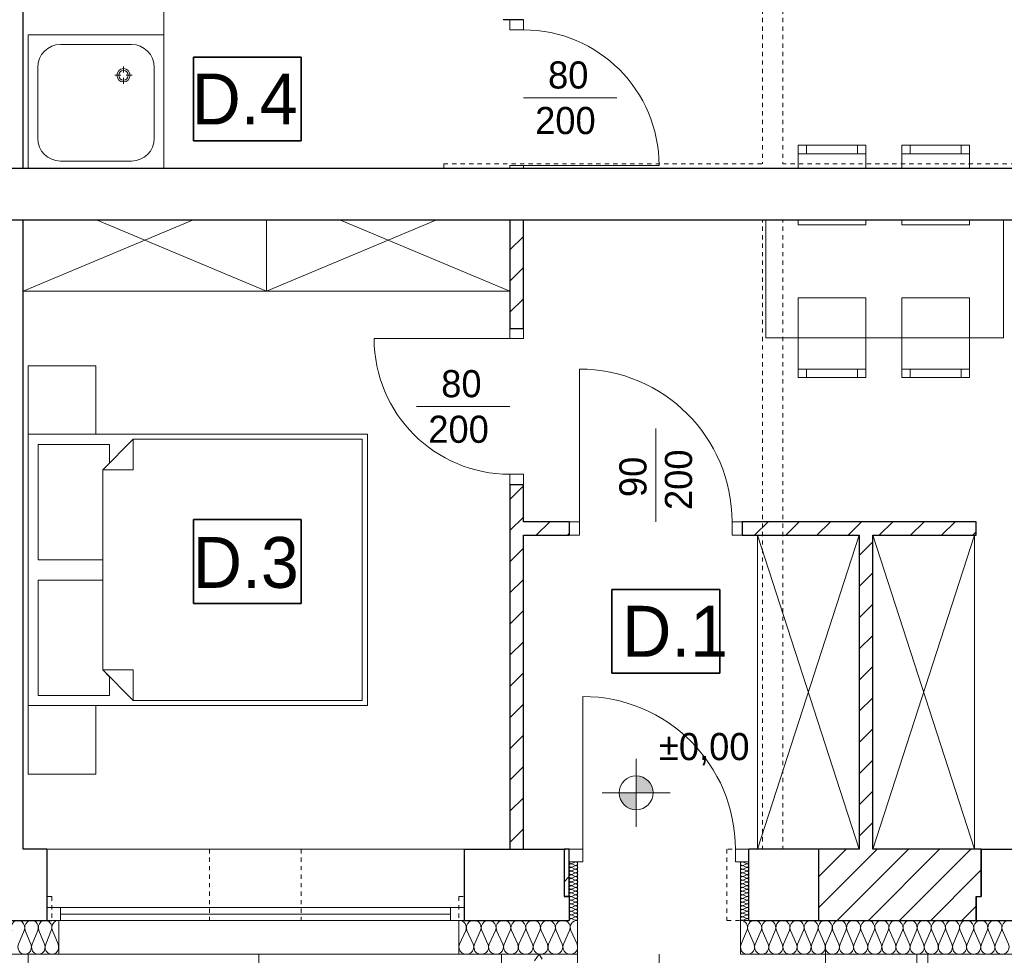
# Model space of a CAD drawing. Extents: x -220425 to -93252, y -20065 to 80294.
# Tile 91 of 103: x -108782 to -102976, y -10221 to -4705. Entities that reach past the tile are written whole.
import ezdxf

# ---------------------------------------------------------------- set-up
doc = ezdxf.new("R2010")
doc.units = 0
doc.header["$MEASUREMENT"] = 0
doc.set_wipeout_variables(frame=1)
doc.linetypes.add('Hidden Line', pattern=[50, 25, -25])
doc.layers.add('#kan_san-op', color=34, linetype='Continuous')
doc.layers.add('_TABELA', color=7, linetype='Continuous')
for name, color, linetype, lineweight, true_color in [('Arch drzwi_Nr_Pióra__4', 7, 'Continuous', 9, 0x029e21), ('Arch ocieplenie_Nr_Pióra__22', 7, 'Continuous', 9, 0x7f7f7f), ('Arch okna_Nr_Pióra__4', 7, 'Continuous', 9, 0x029e21), ('Arch wyposarzenie_Nr_Pióra__4', 7, 'Continuous', 9, 0x029e21), ('Arch wyposarzenie_Nr_Pióra__9', 7, 'Continuous', 13, 0x3dad99), ('Arch wyposazenie_Nr_Pióra__9', 7, 'Continuous', 13, 0x3dad99)]:
    doc.layers.add(name, color=color, linetype=linetype, lineweight=lineweight, true_color=true_color)
for name, color, linetype, lineweight in [('Arch opisy_Nr_Pióra__21', 7, 'Continuous', 9), ('Arch schody_Nr_Pióra__21', 7, 'Continuous', 9), ('Arch wyburzenia_Nr_Pióra__46', 5, 'Continuous', 13), ('Arch ściany nośne_Nr_Pióra__21', 7, 'Continuous', 9), ('Arch ściany nośne_Nr_Pióra__27', 7, 'Continuous', 30), ('Drzwi ArchiCAD_Nr_Pióra__27', 7, 'Continuous', 30), ('Drzwi ArchiCAD_Nr_Pióra__5', 7, 'Continuous', 13), ('INWENT RZĘDNE_Nr_Pióra__21', 7, 'Continuous', 9), ('INWENT.ŚCIANY_Nr_Pióra__1', 7, 'Continuous', 25), ('INWENT.ŚCIANY_Nr_Pióra__101', 8, 'Continuous', 13), ('PODKŁAD', 252, 'Continuous', 35)]:
    doc.layers.add(name, color=color, linetype=linetype, lineweight=lineweight)
doc.styles.add('GENERATED_STYLE_2', font='txt')
doc.styles.add('GENERATED_STYLE_4', font='txt')
doc.styles.add('GENERATED_STYLE_6', font='txt')
pattern_1 = [(45, (0, 0), (-91.92388, 91.92388), [])]

# ---------------------------------------------------------------- blocks, each defined once
blk = doc.blocks.new('parter')
at = {"layer": 'Arch ściany nośne_Nr_Pióra__21', "linetype": 'Continuous'}
h = blk.add_hatch(dxfattribs=at)
h.set_pattern_fill('Common_Brick', color=252, style=0, pattern_type=2)
h.set_pattern_definition(pattern_1)
h.paths.add_polyline_path([(-169792.4, -5625.1), (-172622.4, -5625.1), (-172622.4, -5705.1), (-169792.4, -5705.1)], flags=0)
h = blk.add_hatch(dxfattribs=at)
h.set_pattern_fill('Common_Brick', color=252, style=0, pattern_type=2)
h.set_pattern_definition(pattern_1)
h.paths.add_polyline_path([(-169792.4, -5705.1), (-169672.4, -5705.1), (-169672.4, -5625.1), (-169752.4, -5625.1), (-169792.4, -5625.1)], flags=0)
h = blk.add_hatch(dxfattribs=at)
h.set_pattern_fill('Common_Brick', color=252, style=0, pattern_type=2)
h.set_pattern_definition(pattern_1)
h.paths.add_polyline_path([(-169672.4, -5705.1), (-169752.4, -5705.1), (-169752.4, -6525.1), (-169672.4, -6525.1)], flags=0)
h = blk.add_hatch(dxfattribs=at)
h.set_pattern_fill('Common_Brick', color=252, style=0, pattern_type=2)
h.set_pattern_definition(pattern_1)
h.paths.add_polyline_path([(-169752.4, -7445.1), (-169752.4, -9595.1), (-169672.4, -9595.1), (-169672.4, -7445.1)], flags=0)
h = blk.add_hatch(dxfattribs=at)
h.set_pattern_fill('Common_Brick', color=252, style=0, pattern_type=2)
h.set_pattern_definition(pattern_1)
h.paths.add_polyline_path([(-169672.4, -7745.1), (-169402.4, -7745.1), (-169402.4, -7665.1), (-169672.4, -7665.1)], flags=0)
h = blk.add_hatch(dxfattribs=at)
h.set_pattern_fill('Common_Brick', color=252, style=0, pattern_type=2)
h.set_pattern_definition(pattern_1)
h.paths.add_polyline_path([(-167002.4, -7665.1), (-168382.4, -7665.1), (-168382.4, -7745.1), (-167002.4, -7745.1)], flags=0)
h = blk.add_hatch(dxfattribs=at)
h.set_pattern_fill('Common_Brick', color=252, style=0, pattern_type=2)
h.set_pattern_definition(pattern_1)
h.paths.add_polyline_path([(-167612.4, -9595.1), (-167612.4, -7745.1), (-167692.4, -7745.1), (-167692.4, -9595.1)], flags=0)
h = blk.add_hatch(dxfattribs=at)
h.set_pattern_fill('Common_Brick', color=252, style=0, pattern_type=2)
h.set_pattern_definition(pattern_1)
h.paths.add_polyline_path([(-169402.4, -9875.1), (-169402.4, -9595.1), (-169432.4, -9595.1), (-169432.4, -9875.1)], flags=0)
h = blk.add_hatch(dxfattribs=at)
h.set_pattern_fill('Common_Brick', color=252, style=0, pattern_type=2)
h.set_pattern_definition(pattern_1)
h.paths.add_polyline_path([(-167002.4, -9595.1), (-167932.4, -9595.1), (-167932.4, -10015.1), (-167002.4, -10015.1)], flags=0)
h = blk.add_hatch(dxfattribs=at)
h.set_pattern_fill('Common_Brick', color=252, style=0, pattern_type=2)
h.set_pattern_definition(pattern_1)
h.paths.add_polyline_path([(-166972.4, -9595.1), (-167002.4, -9595.1), (-167002.4, -9875.1), (-166972.4, -9875.1)], flags=0)
at = {"layer": 'INWENT RZĘDNE_Nr_Pióra__21', "linetype": 'Continuous'}
for points in [[(-169007.8, -9263), (-168907.8, -9263), (-168915.4, -9224.7), (-168937.1, -9192.3), (-168969.5, -9170.6), (-169007.8, -9163)], [(-169007.8, -9263), (-169107.8, -9263), (-169100.2, -9301.2), (-169078.5, -9333.7), (-169046, -9355.3), (-169007.8, -9363)]]:
    blk.add_hatch(color=252, dxfattribs=at).paths.add_polyline_path(points, flags=0)
at = {"color": 252}
for p, q in [((-171617.4, -5419.8), (-171617.4, -4925.7)), ((-171617.4, -4925.7), (-170982.1, -4925.7)), ((-170982.1, -4925.7), (-170982.1, -5419.8)), ((-170982.1, -5419.8), (-171617.4, -5419.8)), ((-171617.4, -8146.6), (-171617.4, -7652.5)), ((-171617.4, -7652.5), (-170982.1, -7652.5)), ((-170982.1, -7652.5), (-170982.1, -8146.6)), ((-169150.3, -8557.8), (-169150.3, -8063.7)), ((-169150.3, -8063.7), (-168515.1, -8063.7)), ((-168515.1, -8063.7), (-168515.1, -8557.8)), ((-170982.1, -8146.6), (-171617.4, -8146.6)), ((-168515.1, -8557.8), (-169150.3, -8557.8))]:
    blk.add_line(p, q, dxfattribs=at)
at = {"layer": 'Arch ocieplenie_Nr_Pióra__22', "color": 252, "linetype": 'Continuous'}
for p, q in [((-169367.3, -9671.1), (-169387.5, -9680)), ((-169387.5, -9681.8), (-169367.3, -9690.8)), ((-169367.3, -9692.6), (-169387.5, -9701.6)), ((-168377.5, -9671.1), (-168357.3, -9680)), ((-168357.3, -9681.8), (-168377.5, -9690.8)), ((-168377.5, -9692.6), (-168357.3, -9701.6)), ((-169387.5, -9703.4), (-169367.3, -9712.4)), ((-169367.3, -9714.2), (-169387.5, -9723.1)), ((-169387.5, -9725), (-169367.3, -9733.9)), ((-169367.3, -9735.7), (-169387.5, -9744.7)), ((-169387.5, -9746.5), (-169367.3, -9755.5)), ((-168357.3, -9703.4), (-168377.5, -9712.4)), ((-168377.5, -9714.2), (-168357.3, -9723.1)), ((-168357.3, -9725), (-168377.5, -9733.9)), ((-168377.5, -9735.7), (-168357.3, -9744.7)), ((-168357.3, -9746.5), (-168377.5, -9755.5)), ((-169367.3, -9757.3), (-169387.5, -9766.3)), ((-169387.5, -9768.1), (-169367.3, -9777.1)), ((-169367.3, -9778.9), (-169387.5, -9787.8)), ((-169387.5, -9789.6), (-169367.3, -9798.6)), ((-169367.3, -9800.4), (-169387.5, -9809.4)), ((-168377.5, -9757.3), (-168357.3, -9766.3)), ((-168357.3, -9768.1), (-168377.5, -9777.1)), ((-168377.5, -9778.9), (-168357.3, -9787.8)), ((-168357.3, -9789.6), (-168377.5, -9798.6)), ((-168377.5, -9800.4), (-168357.3, -9809.4)), ((-169387.5, -9811.2), (-169367.3, -9820.2)), ((-169367.3, -9822), (-169387.5, -9831)), ((-169387.5, -9832.8), (-169367.3, -9841.7)), ((-169367.3, -9843.6), (-169387.5, -9852.5)), ((-169387.5, -9854.3), (-169367.3, -9863.3)), ((-169367.3, -9865.1), (-169387.5, -9874.1)), ((-168357.3, -9811.2), (-168377.5, -9820.2)), ((-168377.5, -9822), (-168357.3, -9831)), ((-168357.3, -9832.8), (-168377.5, -9841.7)), ((-168377.5, -9843.6), (-168357.3, -9852.5)), ((-168357.3, -9854.3), (-168377.5, -9863.3)), ((-168377.5, -9865.1), (-168357.3, -9874.1)), ((-169387.5, -9875.9), (-169367.3, -9884.9)), ((-169367.3, -9886.7), (-169387.5, -9895.6)), ((-169387.5, -9897.5), (-169367.3, -9906.4)), ((-169367.3, -9908.2), (-169387.5, -9917.2)), ((-169387.5, -9919), (-169367.3, -9928)), ((-168357.3, -9875.9), (-168377.5, -9884.9)), ((-168377.5, -9886.7), (-168357.3, -9895.6)), ((-168357.3, -9897.5), (-168377.5, -9906.4)), ((-168377.5, -9908.2), (-168357.3, -9917.2)), ((-168357.3, -9919), (-168377.5, -9928)), ((-169367.3, -9929.8), (-169387.5, -9938.8)), ((-169387.5, -9940.6), (-169367.3, -9949.6)), ((-169367.3, -9951.4), (-169387.5, -9960.3)), ((-169387.5, -9962.1), (-169367.3, -9971.1)), ((-169367.3, -9972.9), (-169387.5, -9981.9)), ((-169387.5, -9983.7), (-169367.3, -9992.7)), ((-168377.5, -9929.8), (-168357.3, -9938.8)), ((-168357.3, -9940.6), (-168377.5, -9949.6)), ((-168377.5, -9951.4), (-168357.3, -9960.3)), ((-168357.3, -9962.1), (-168377.5, -9971.1)), ((-168377.5, -9972.9), (-168357.3, -9981.9)), ((-168357.3, -9983.7), (-168377.5, -9992.7)), ((-169367.3, -9994.5), (-169387.5, -10003.5)), ((-169387.5, -10005.3), (-169367.3, -10014.2)), ((-168377.5, -9994.5), (-168357.3, -10003.5)), ((-168357.3, -10005.3), (-168377.5, -10014.2)), ((-172649, -10155.6), (-172615.7, -10074.7)), ((-172609, -10074.7), (-172575.7, -10155.6)), ((-172569, -10155.6), (-172535.7, -10074.7)), ((-172529, -10074.7), (-172495.7, -10155.6)), ((-172489, -10155.6), (-172455.7, -10074.7)), ((-172449, -10074.7), (-172415.7, -10155.6)), ((-170048.7, -10155.6), (-170012.3, -10074.7)), ((-170005, -10074.7), (-169968.6, -10155.6)), ((-169961.2, -10155.6), (-169924.8, -10074.7)), ((-169917.5, -10074.7), (-169881.1, -10155.6)), ((-169873.7, -10155.6), (-169837.3, -10074.7)), ((-169830, -10074.7), (-169793.6, -10155.6)), ((-169786.2, -10155.6), (-169749.8, -10074.7)), ((-169742.5, -10074.7), (-169706.1, -10155.6)), ((-169698.7, -10155.6), (-169662.3, -10074.7)), ((-169655, -10074.7), (-169618.6, -10155.6)), ((-169611.2, -10155.6), (-169574.8, -10074.7)), ((-169567.5, -10074.7), (-169531.1, -10155.6)), ((-169523.7, -10155.6), (-169487.3, -10074.7)), ((-169480, -10074.7), (-169443.6, -10155.6)), ((-169436.2, -10155.6), (-169399.8, -10074.7)), ((-169392.5, -10074.7), (-169356.1, -10155.6)), ((-168388.9, -10155.6), (-168354.2, -10074.7)), ((-168347.2, -10074.7), (-168312.5, -10155.6)), ((-168305.5, -10155.6), (-168270.9, -10074.7)), ((-168263.9, -10074.7), (-168229.2, -10155.6)), ((-168222.2, -10155.6), (-168187.5, -10074.7)), ((-168180.5, -10074.7), (-168145.9, -10155.6)), ((-168138.9, -10155.6), (-168104.2, -10074.7)), ((-168097.2, -10074.7), (-168062.5, -10155.6)), ((-168055.5, -10155.6), (-168020.9, -10074.7)), ((-168013.9, -10074.7), (-167979.2, -10155.6)), ((-167972.2, -10155.6), (-167937.5, -10074.7)), ((-167930.5, -10074.7), (-167895.9, -10155.6)), ((-167888.9, -10155.6), (-167854.2, -10074.7)), ((-167847.2, -10074.7), (-167812.5, -10155.6)), ((-167805.5, -10155.6), (-167770.9, -10074.7)), ((-167763.9, -10074.7), (-167729.2, -10155.6)), ((-167722.2, -10155.6), (-167687.5, -10074.7)), ((-167680.5, -10074.7), (-167645.9, -10155.6)), ((-167638.9, -10155.6), (-167604.2, -10074.7)), ((-167597.2, -10074.7), (-167562.5, -10155.6)), ((-167555.5, -10155.6), (-167520.9, -10074.7)), ((-167513.9, -10074.7), (-167479.2, -10155.6)), ((-167472.2, -10155.6), (-167437.5, -10074.7)), ((-167430.5, -10074.7), (-167395.9, -10155.6)), ((-167388.9, -10155.6), (-167354.2, -10074.7)), ((-167347.2, -10074.7), (-167312.5, -10155.6)), ((-167305.5, -10155.6), (-167270.9, -10074.7)), ((-167263.9, -10074.7), (-167229.2, -10155.6)), ((-167222.2, -10155.6), (-167187.5, -10074.7)), ((-167180.5, -10074.7), (-167145.9, -10155.6)), ((-167138.9, -10155.6), (-167104.2, -10074.7)), ((-167097.2, -10074.7), (-167062.5, -10155.6)), ((-167055.5, -10155.6), (-167020.9, -10074.7)), ((-167013.9, -10074.7), (-166979.2, -10155.6)), ((-166972.2, -10155.6), (-166937.5, -10074.7)), ((-166930.5, -10074.7), (-166895.9, -10155.6)), ((-166888.9, -10155.6), (-166854.2, -10074.7)), ((-166847.2, -10074.7), (-166812.5, -10155.6))]:
    blk.add_line(p, q, dxfattribs=at)
for centre, major_axis, ratio, start_param, end_param in [((-169391.7, -9691.7), (0, -10.8), 0.986338, 2.7288, 6.695979), ((-169391.7, -9670.1), (0, -10.8), 0.986338, 4.712389, 6.695979), ((-169363, -9680.9), (0, -10.8), 0.986338, 5.870392, 9.837571), ((-169363, -9702.5), (0, -10.8), 0.986338, 5.870392, 9.837571), ((-168381.7, -9680.9), (0, -10.8), 0.986338, 2.728799, 6.695979), ((-168381.7, -9702.5), (0, -10.8), 0.986338, 2.728799, 6.695979), ((-168353, -9670.1), (0, -10.8), 0.986338, 5.870392, 7.853982), ((-168353, -9691.7), (0, -10.8), 0.986338, 5.870392, 9.837571), ((-169391.7, -9713.3), (0, -10.8), 0.986338, 2.7288, 6.695979), ((-169391.7, -9734.8), (0, -10.8), 0.986338, 2.7288, 6.695979), ((-169391.7, -9756.4), (0, -10.8), 0.986338, 2.7288, 6.695979), ((-169363, -9724.1), (0, -10.8), 0.986338, 5.870392, 9.837571), ((-169363, -9745.6), (0, -10.8), 0.986338, 5.870392, 9.837571), ((-168381.7, -9724.1), (0, -10.8), 0.986338, 2.728799, 6.695979), ((-168381.7, -9745.6), (0, -10.8), 0.986338, 2.728799, 6.695979), ((-168353, -9713.3), (0, -10.8), 0.986338, 5.870392, 9.837571), ((-168353, -9734.8), (0, -10.8), 0.986338, 5.870392, 9.837571), ((-168353, -9756.4), (0, -10.8), 0.986338, 5.870392, 9.837571), ((-169391.7, -9778), (0, -10.8), 0.986338, 2.7288, 6.695979), ((-169391.7, -9799.5), (0, -10.8), 0.986338, 2.7288, 6.695979), ((-169391.7, -9821.1), (0, -10.8), 0.986338, 2.7288, 6.695979), ((-169363, -9767.2), (0, -10.8), 0.986338, 5.870392, 9.837571), ((-169363, -9788.7), (0, -10.8), 0.986338, 5.870392, 9.837571), ((-169363, -9810.3), (0, -10.8), 0.986338, 5.870392, 9.837571), ((-168381.7, -9767.2), (0, -10.8), 0.986338, 2.728799, 6.695979), ((-168381.7, -9788.7), (0, -10.8), 0.986338, 2.728799, 6.695979), ((-168381.7, -9810.3), (0, -10.8), 0.986338, 2.728799, 6.695979), ((-168353, -9778), (0, -10.8), 0.986338, 5.870392, 9.837571), ((-168353, -9799.5), (0, -10.8), 0.986338, 5.870392, 9.837571), ((-168353, -9821.1), (0, -10.8), 0.986338, 5.870392, 9.837571), ((-169391.7, -9842.6), (0, -10.8), 0.986338, 2.7288, 6.695979), ((-169391.7, -9864.2), (0, -10.8), 0.986338, 2.7288, 6.695979), ((-169363, -9831.9), (0, -10.8), 0.986338, 5.870392, 9.837571), ((-169363, -9853.4), (0, -10.8), 0.986338, 5.870392, 9.837571), ((-169363, -9875), (0, -10.8), 0.986338, 5.870392, 9.837571), ((-168381.7, -9831.9), (0, -10.8), 0.986338, 2.728799, 6.695979), ((-168381.7, -9853.4), (0, -10.8), 0.986338, 2.728799, 6.695979), ((-168381.7, -9875), (0, -10.8), 0.986338, 2.728799, 6.695979), ((-168353, -9842.6), (0, -10.8), 0.986338, 5.870392, 9.837571), ((-168353, -9864.2), (0, -10.8), 0.986338, 5.870392, 9.837571), ((-169391.7, -9885.8), (0, -10.8), 0.986338, 2.7288, 6.695979), ((-169391.7, -9907.3), (0, -10.8), 0.986338, 2.7288, 6.695979), ((-169391.7, -9928.9), (0, -10.8), 0.986338, 2.7288, 6.695979), ((-169363, -9896.6), (0, -10.8), 0.986338, 5.870392, 9.837571), ((-169363, -9918.1), (0, -10.8), 0.986338, 5.870392, 9.837571), ((-168381.7, -9896.6), (0, -10.8), 0.986338, 2.728799, 6.695979), ((-168381.7, -9918.1), (0, -10.8), 0.986338, 2.728799, 6.695979), ((-168353, -9885.8), (0, -10.8), 0.986338, 5.870392, 9.837571), ((-168353, -9907.3), (0, -10.8), 0.986338, 5.870392, 9.837571), ((-168353, -9928.9), (0, -10.8), 0.986338, 5.870392, 9.837571), ((-169391.7, -9950.5), (0, -10.8), 0.986338, 2.7288, 6.695979), ((-169391.7, -9972), (0, -10.8), 0.986338, 2.7288, 6.695979), ((-169391.7, -9993.6), (0, -10.8), 0.986338, 2.7288, 6.695979), ((-169363, -9939.7), (0, -10.8), 0.986338, 5.870392, 9.837571), ((-169363, -9961.2), (0, -10.8), 0.986338, 5.870392, 9.837571), ((-169363, -9982.8), (0, -10.8), 0.986338, 5.870392, 9.837571), ((-168381.7, -9939.7), (0, -10.8), 0.986338, 2.728799, 6.695979), ((-168381.7, -9961.2), (0, -10.8), 0.986338, 2.728799, 6.695979), ((-168381.7, -9982.8), (0, -10.8), 0.986338, 2.728799, 6.695979), ((-168353, -9950.5), (0, -10.8), 0.986338, 5.870392, 9.837571), ((-168353, -9972), (0, -10.8), 0.986338, 5.870392, 9.837571), ((-168353, -9993.6), (0, -10.8), 0.986338, 5.870392, 9.837571), ((-172652.4, -10057.7), (0, 42.5), 0.940388, 4.299595, 8.266774), ((-172572.4, -10057.7), (0, 42.5), 0.940388, 4.299595, 8.266774), ((-172492.4, -10057.7), (0, 42.5), 0.940388, 4.299595, 8.266774), ((-172412.4, -10057.7), (0, 42.5), 0.940388, 0, 1.983589), ((-170052.4, -10057.7), (43.7, 0), 0.972243, 5.870392, 7.853982), ((-169964.9, -10057.7), (43.7, 0), 0.972243, 5.870392, 9.837571), ((-169877.4, -10057.7), (43.7, 0), 0.972243, 5.870392, 9.837571), ((-169789.9, -10057.7), (43.7, 0), 0.972243, 5.870392, 9.837571), ((-169702.4, -10057.7), (43.7, 0), 0.972243, 5.870392, 9.837571), ((-169614.9, -10057.7), (43.7, 0), 0.972243, 5.870392, 9.837571), ((-169527.4, -10057.7), (43.7, 0), 0.972243, 5.870392, 9.837571), ((-169439.9, -10057.7), (43.7, 0), 0.972243, 5.870392, 9.837571), ((-169391.7, -10015.1), (0, -10.8), 0.986338, 2.7288, 4.712389), ((-169352.4, -10057.7), (43.7, 0), 0.972243, 1.570796, 3.554385), ((-169363, -10004.4), (0, -10.8), 0.986338, 5.870392, 9.837571), ((-168381.7, -10004.4), (0, -10.8), 0.986338, 2.728799, 6.695979), ((-168392.4, -10057.7), (0, 42.5), 0.979571, 4.299596, 6.283185), ((-168353, -10015.1), (0, -10.8), 0.986338, 1.570796, 3.554385), ((-168309, -10057.7), (0, 42.5), 0.979571, 4.299595, 8.266774), ((-168225.7, -10057.7), (0, 42.5), 0.979571, 4.299595, 8.266774), ((-168142.4, -10057.7), (0, 42.5), 0.979571, 4.299595, 8.266774), ((-168059, -10057.7), (0, 42.5), 0.979571, 4.299595, 8.266774), ((-167975.7, -10057.7), (0, 42.5), 0.979571, 4.299595, 8.266774), ((-167892.4, -10057.7), (0, 42.5), 0.979571, 4.299595, 8.266774), ((-167809, -10057.7), (0, 42.5), 0.979571, 4.299595, 8.266774), ((-167725.7, -10057.7), (0, 42.5), 0.979571, 4.299595, 8.266774), ((-167642.4, -10057.7), (0, 42.5), 0.979571, 4.299595, 8.266774), ((-167559, -10057.7), (0, 42.5), 0.979571, 4.299595, 8.266774), ((-167475.7, -10057.7), (0, 42.5), 0.979571, 4.299595, 8.266774), ((-167392.4, -10057.7), (0, 42.5), 0.979571, 4.299595, 8.266774), ((-167309, -10057.7), (0, 42.5), 0.979571, 4.299595, 8.266774), ((-167225.7, -10057.7), (0, 42.5), 0.979571, 4.299595, 8.266774), ((-167142.4, -10057.7), (0, 42.5), 0.979571, 4.299595, 8.266774), ((-167059, -10057.7), (0, 42.5), 0.979571, 4.299595, 8.266774), ((-166975.7, -10057.7), (0, 42.5), 0.979571, 4.299595, 8.266774), ((-166892.4, -10057.7), (0, 42.5), 0.979571, 4.299595, 8.266774), ((-166809, -10057.7), (0, 42.5), 0.979571, 4.299595, 8.266774), ((-172612.4, -10172.6), (0, 42.5), 0.940388, 1.158003, 5.125183), ((-172532.4, -10172.6), (0, 42.5), 0.940388, 1.158003, 5.125183), ((-172452.4, -10172.6), (0, 42.5), 0.940388, 1.158003, 5.125183), ((-170008.6, -10172.6), (43.7, 0), 0.972243, 2.728799, 6.695979), ((-169921.1, -10172.6), (43.7, 0), 0.972243, 2.728799, 6.695979), ((-169833.6, -10172.6), (43.7, 0), 0.972243, 2.728799, 6.695979), ((-169746.1, -10172.6), (43.7, 0), 0.972243, 2.728799, 6.695979), ((-169658.6, -10172.6), (43.7, 0), 0.972243, 2.728799, 6.695979), ((-169571.1, -10172.6), (43.7, 0), 0.972243, 2.728799, 6.695979), ((-169483.6, -10172.6), (43.7, 0), 0.972243, 2.728799, 6.695979), ((-169396.1, -10172.6), (43.7, 0), 0.972243, 2.728799, 6.695979), ((-168350.7, -10172.6), (0, 42.5), 0.979571, 1.158003, 5.125183), ((-168267.4, -10172.6), (0, 42.5), 0.979571, 1.158003, 5.125183), ((-168184, -10172.6), (0, 42.5), 0.979571, 1.158003, 5.125183), ((-168100.7, -10172.6), (0, 42.5), 0.979571, 1.158003, 5.125183), ((-168017.4, -10172.6), (0, 42.5), 0.979571, 1.158003, 5.125183), ((-167934, -10172.6), (0, 42.5), 0.979571, 1.158003, 5.125183), ((-167850.7, -10172.6), (0, 42.5), 0.979571, 1.158003, 5.125183), ((-167767.4, -10172.6), (0, 42.5), 0.979571, 1.158003, 5.125183), ((-167684, -10172.6), (0, 42.5), 0.979571, 1.158003, 5.125183), ((-167600.7, -10172.6), (0, 42.5), 0.979571, 1.158003, 5.125183), ((-167517.4, -10172.6), (0, 42.5), 0.979571, 1.158003, 5.125183), ((-167434, -10172.6), (0, 42.5), 0.979571, 1.158003, 5.125183), ((-167350.7, -10172.6), (0, 42.5), 0.979571, 1.158003, 5.125183), ((-167267.4, -10172.6), (0, 42.5), 0.979571, 1.158003, 5.125183), ((-167184, -10172.6), (0, 42.5), 0.979571, 1.158003, 5.125183), ((-167100.7, -10172.6), (0, 42.5), 0.979571, 1.158003, 5.125183), ((-167017.4, -10172.6), (0, 42.5), 0.979571, 1.158003, 5.125183), ((-166934, -10172.6), (0, 42.5), 0.979571, 1.158003, 5.125183), ((-166850.7, -10172.6), (0, 42.5), 0.979571, 1.158003, 5.125183)]:
    blk.add_ellipse(centre, major_axis=major_axis, ratio=ratio, start_param=start_param, end_param=end_param, dxfattribs=at)
at = {"layer": 'Arch okna_Nr_Pióra__4', "color": 252, "linetype": 'Continuous'}
for p, q in [((-169122.4, -5165.1), (-169672.4, -5165.1)), ((-169752.4, -6985.1), (-170302.4, -6985.1)), ((-168892.4, -7665.1), (-168892.4, -7115.1)), ((-169322.4, -9595.1), (-169322.4, -8695.1)), ((-172482.4, -9595.1), (-170022.4, -9595.1)), ((-169402.4, -9595.1), (-169322.4, -9595.1)), ((-169322.4, -9595.1), (-169322.4, -9670.1)), ((-168422.4, -9595.1), (-168342.4, -9595.1)), ((-168422.4, -9595.1), (-168422.4, -9670.1)), ((-169402.4, -9670.1), (-169322.4, -9670.1)), ((-168422.4, -9670.1), (-168342.4, -9670.1)), ((-172482.4, -9940.1), (-170022.4, -9940.1)), ((-172402.4, -9940.1), (-172402.4, -10015.1)), ((-172402.4, -9977.6), (-170102.4, -9977.6)), ((-170102.4, -9940.1), (-170102.4, -10015.1)), ((-172482.4, -10015.1), (-170022.4, -10015.1)), ((-172412.4, -10215.1), (-170052.4, -10215.1)), ((-171232.4, -10215.1), (-171232.4, -10765.1)), ((-168872.4, -10215.1), (-168872.4, -10765.1))]:
    blk.add_line(p, q, dxfattribs=at)
blk.add_arc((-169322.4, -9595.1), 900, 0, 90, dxfattribs=at)
at = {"layer": 'Arch opisy_Nr_Pióra__21', "color": 252, "linetype": 'Continuous'}
for p, q in [((-171617.4, -5419.8), (-171617.4, -4925.7)), ((-171617.4, -4925.7), (-170982.1, -4925.7)), ((-170982.1, -4925.7), (-170982.1, -5419.8)), ((-170982.1, -5419.8), (-171617.4, -5419.8)), ((-171617.4, -8146.6), (-171617.4, -7652.5)), ((-171617.4, -7652.5), (-170982.1, -7652.5)), ((-170982.1, -7652.5), (-170982.1, -8146.6)), ((-169150.3, -8557.8), (-169150.3, -8063.7)), ((-169150.3, -8063.7), (-168515.1, -8063.7)), ((-168515.1, -8063.7), (-168515.1, -8557.8)), ((-170982.1, -8146.6), (-171617.4, -8146.6)), ((-168515.1, -8557.8), (-169150.3, -8557.8))]:
    blk.add_line(p, q, dxfattribs=at)
at = {"layer": 'Arch schody_Nr_Pióra__21', "color": 252, "linetype": 'Continuous'}
for p, q in [((-172592.4, -10215.1), (-172592.4, -17665.1)), ((-169352.4, -10215.2), (-169802.4, -10215.2)), ((-169802.4, -10215.2), (-169802.4, -11115.2)), ((-169352.4, -11115.2), (-169352.4, -10215.2)), ((-167352.4, -10215.2), (-167352.4, -12915.2)), ((-167287.4, -10215.2), (-167287.4, -12915.2))]:
    blk.add_line(p, q, dxfattribs=at)
at = {"layer": 'Arch wyburzenia_Nr_Pióra__46', "color": 252, "linetype": 'Continuous'}
for p, q in [((-169352.4, -10215.1), (-169352.4, -9670.1)), ((-168392.4, -9670.1), (-168392.4, -10215.1)), ((-172412.4, -10215.1), (-172412.4, -10015.1)), ((-170052.4, -10015.1), (-170052.4, -10215.1)), ((-172972.4, -10215.1), (-172412.4, -10215.1)), ((-170052.4, -10215.1), (-169352.4, -10215.1)), ((-168392.4, -10215.1), (-166392.4, -10215.1))]:
    blk.add_line(p, q, dxfattribs=at)
at = {"layer": 'Arch wyposarzenie_Nr_Pióra__4', "color": 252, "linetype": 'Continuous'}
for p, q in [((-169606.3, -10253.3), (-169578.5, -10215.2)), ((-169578.5, -10215.2), (-169561.8, -10243.5))]:
    blk.add_line(p, q, dxfattribs=at)
at = {"layer": 'Arch wyposarzenie_Nr_Pióra__9', "color": 252, "linetype": 'Continuous'}
for p, q in [((-171792.4, -5595.1), (-171792.4, -3945.1)), ((-172592.4, -4795.1), (-171792.4, -4795.1)), ((-172592.4, -5595.1), (-172592.4, -4795.1)), ((-171792.4, -5595.1), (-171792.4, -4795.1)), ((-172401.1, -4851.4), (-171983.6, -4851.4)), ((-172536.1, -5403.9), (-172536.1, -4986.4)), ((-172030.2, -5017.4), (-172030.2, -4981.8)), ((-171848.6, -5403.9), (-171848.6, -4986.4)), ((-172045.7, -5033), (-172081.3, -5033)), ((-172030.2, -5084.1), (-172030.2, -5048.5)), ((-171979, -5033), (-172014.6, -5033)), ((-172401.1, -5538.9), (-171983.6, -5538.9)), ((-172592.4, -5595.1), (-171792.4, -5595.1))]:
    blk.add_line(p, q, dxfattribs=at)
for radius in [39.4, 28.1]:
    blk.add_circle((-172030.2, -5033), radius, dxfattribs=at)
for centre, start, end in [((-172401.1, -4986.4), 90, 180), ((-171983.6, -4986.4), 0, 90), ((-172401.1, -5403.9), 180, 270), ((-171983.6, -5403.9), 270, 0)]:
    blk.add_arc(centre, 135, start, end, dxfattribs=at)
at = {"layer": 'Arch wyposazenie_Nr_Pióra__9', "color": 252, "linetype": 'Continuous'}
for p, q in [((-168052.4, -5445.1), (-167652.4, -5445.1)), ((-168052.4, -5915.1), (-168052.4, -5445.1)), ((-168002.4, -5495.1), (-168002.4, -5445.1)), ((-167702.4, -5495.1), (-167702.4, -5445.1)), ((-167652.4, -5445.1), (-167652.4, -5915.1)), ((-167441.5, -5915.1), (-167441.5, -5445.1)), ((-167441.5, -5445.1), (-167041.5, -5445.1)), ((-167391.5, -5495.1), (-167391.5, -5445.1)), ((-167091.5, -5495.1), (-167091.5, -5445.1)), ((-167041.5, -5445.1), (-167041.5, -5915.1)), ((-167652.4, -5495.1), (-168052.4, -5495.1)), ((-167041.5, -5495.1), (-167441.5, -5495.1)), ((-168242.4, -5680.1), (-166841.5, -5680.1)), ((-168242.4, -6580.1), (-168242.4, -5680.1)), ((-166841.5, -5680.1), (-166841.5, -6580.1)), ((-171187.4, -6305.1), (-172622.4, -5705.1)), ((-172622.4, -6305.1), (-171187.4, -5705.1)), ((-171187.4, -5705.1), (-171187.4, -6305.1)), ((-171187.4, -6305.1), (-169752.4, -5705.1)), ((-169752.4, -6305.1), (-171187.4, -5705.1)), ((-171187.4, -5705.1), (-171187.4, -6305.1)), ((-167652.4, -5915.1), (-168052.4, -5915.1)), ((-167041.5, -5915.1), (-167441.5, -5915.1)), ((-171187.4, -6305.1), (-172622.4, -6305.1)), ((-171187.4, -6305.1), (-169752.4, -6305.1)), ((-167652.4, -6345.1), (-168052.4, -6345.1)), ((-168052.4, -6345.1), (-168052.4, -6815.1)), ((-167652.4, -6815.1), (-167652.4, -6345.1)), ((-167441.5, -6345.1), (-167441.5, -6815.1)), ((-167041.5, -6345.1), (-167441.5, -6345.1)), ((-167041.5, -6815.1), (-167041.5, -6345.1)), ((-166841.5, -6580.1), (-168242.4, -6580.1)), ((-172592.4, -6745.1), (-172592.4, -7148.9)), ((-172192.4, -6745.1), (-172592.4, -6745.1)), ((-172192.4, -7148.9), (-172192.4, -6745.1)), ((-167652.4, -6765.1), (-168052.4, -6765.1)), ((-168002.4, -6765.1), (-168002.4, -6815.1)), ((-167702.4, -6765.1), (-167702.4, -6815.1)), ((-167041.5, -6765.1), (-167441.5, -6765.1)), ((-167391.5, -6765.1), (-167391.5, -6815.1)), ((-167091.5, -6765.1), (-167091.5, -6815.1)), ((-168052.4, -6815.1), (-167652.4, -6815.1)), ((-167441.5, -6815.1), (-167041.5, -6815.1)), ((-172592.4, -7148.9), (-172192.4, -7148.9)), ((-172592.4, -7148.9), (-170592.4, -7148.9)), ((-172592.4, -7148.9), (-172592.4, -8748.9)), ((-172152.4, -7358.9), (-171972.4, -7178.9)), ((-171972.4, -7178.9), (-171972.4, -7358.9)), ((-171972.4, -7178.9), (-170622.4, -7178.9)), ((-170622.4, -7178.9), (-170622.4, -7948.9)), ((-170592.4, -7148.9), (-170592.4, -8748.9)), ((-172532.4, -7208.9), (-172112.4, -7208.9)), ((-172532.4, -7888.9), (-172532.4, -7208.9)), ((-172112.4, -7208.9), (-172112.4, -7318.9)), ((-172112.4, -7318.9), (-172152.4, -7358.9)), ((-172152.4, -7358.9), (-172152.4, -7888.9)), ((-172152.4, -7948.9), (-172152.4, -7358.9)), ((-172152.4, -7358.9), (-171972.4, -7358.9)), ((-168292.4, -7745.1), (-167692.4, -9595.1)), ((-168292.4, -9595.1), (-167692.4, -7745.1)), ((-168292.4, -9595.1), (-168292.4, -7745.1)), ((-167012.4, -9595.1), (-167612.4, -7745.1)), ((-167012.4, -7745.1), (-167612.4, -9595.1)), ((-167012.4, -9595.1), (-167012.4, -7745.1)), ((-172152.4, -7888.9), (-172532.4, -7888.9)), ((-172152.4, -8538.9), (-172152.4, -7948.9)), ((-170622.4, -7948.9), (-170622.4, -8718.9)), ((-172532.4, -8008.9), (-172152.4, -8008.9)), ((-172532.4, -8688.9), (-172532.4, -8008.9)), ((-172152.4, -8008.9), (-172152.4, -8538.9)), ((-172152.4, -8538.9), (-172112.4, -8578.9)), ((-171972.4, -8718.9), (-172152.4, -8538.9)), ((-172152.4, -8538.9), (-171972.4, -8538.9)), ((-172112.4, -8578.9), (-172112.4, -8688.9)), ((-171972.4, -8718.9), (-171972.4, -8538.9)), ((-172112.4, -8688.9), (-172532.4, -8688.9)), ((-172592.4, -9152.7), (-172592.4, -8748.9)), ((-172592.4, -8748.9), (-172192.4, -8748.9)), ((-170592.4, -8748.9), (-172592.4, -8748.9)), ((-172192.4, -8748.9), (-172192.4, -9152.7)), ((-170622.4, -8718.9), (-171972.4, -8718.9)), ((-172192.4, -9152.7), (-172592.4, -9152.7))]:
    blk.add_line(p, q, dxfattribs=at)
at = {"layer": 'Arch ściany nośne_Nr_Pióra__27', "color": 252, "linetype": 'Continuous'}
for p, q in [((-169752.4, -4705.1), (-169792.4, -4705.1)), ((-169672.4, -4705.1), (-169752.4, -4705.1)), ((-172622.4, -5625.1), (-172622.4, -5705.1)), ((-169792.4, -5625.1), (-172622.4, -5625.1)), ((-169752.4, -5625.1), (-169792.4, -5625.1)), ((-169672.4, -5625.1), (-169752.4, -5625.1)), ((-169672.4, -5705.1), (-169672.4, -5625.1)), ((-172622.4, -5705.1), (-169792.4, -5705.1)), ((-169792.4, -5705.1), (-169752.4, -5705.1)), ((-169752.4, -5705.1), (-169752.4, -6525.1)), ((-169672.4, -6525.1), (-169672.4, -5705.1)), ((-169752.4, -6525.1), (-169672.4, -6525.1)), ((-169752.4, -7445.1), (-169752.4, -9595.1)), ((-169752.4, -7445.1), (-169672.4, -7445.1)), ((-169672.4, -7665.1), (-169672.4, -7445.1)), ((-169402.4, -7665.1), (-169672.4, -7665.1)), ((-169402.4, -7665.1), (-169402.4, -7745.1)), ((-167002.4, -7665.1), (-168382.4, -7665.1)), ((-168382.4, -7665.1), (-168382.4, -7745.1)), ((-167002.4, -7745.1), (-167002.4, -7665.1)), ((-169672.4, -9595.1), (-169672.4, -7745.1)), ((-169672.4, -7745.1), (-169402.4, -7745.1)), ((-168382.4, -7745.1), (-167692.4, -7745.1)), ((-167692.4, -7745.1), (-167692.4, -9595.1)), ((-167612.4, -9595.1), (-167612.4, -7745.1)), ((-167612.4, -7745.1), (-167002.4, -7745.1)), ((-169752.4, -9595.1), (-169672.4, -9595.1)), ((-169432.4, -9595.1), (-169432.4, -9875.1)), ((-169402.4, -9595.1), (-169432.4, -9595.1)), ((-169402.4, -9875.1), (-169402.4, -9595.1)), ((-167932.4, -9595.1), (-167932.4, -10015.1)), ((-167692.4, -9595.1), (-167932.4, -9595.1)), ((-167002.4, -9595.1), (-167612.4, -9595.1)), ((-166972.4, -9595.1), (-167002.4, -9595.1)), ((-166972.4, -9875.1), (-166972.4, -9595.1)), ((-169432.4, -9875.1), (-169402.4, -9875.1)), ((-167002.4, -9875.1), (-166972.4, -9875.1)), ((-167002.4, -10015.1), (-167002.4, -9875.1)), ((-167932.4, -10015.1), (-167002.4, -10015.1))]:
    blk.add_line(p, q, dxfattribs=at)
at = {"layer": 'Drzwi ArchiCAD_Nr_Pióra__27', "color": 252, "linetype": 'Continuous'}
for p, q in [((-169672.4, -4705.1), (-169752.4, -4705.1)), ((-169672.4, -5625.1), (-169752.4, -5625.1)), ((-169752.4, -6525.1), (-169672.4, -6525.1)), ((-169752.4, -7445.1), (-169672.4, -7445.1)), ((-169402.4, -7665.1), (-169402.4, -7745.1)), ((-168382.4, -7665.1), (-168382.4, -7745.1))]:
    blk.add_line(p, q, dxfattribs=at)
at = {"layer": 'Drzwi ArchiCAD_Nr_Pióra__5', "color": 252, "linetype": 'Continuous'}
for p, q in [((-169672.4, -4705.1), (-169752.4, -4705.1)), ((-169752.4, -4705.1), (-169752.4, -4765.1)), ((-169672.4, -4765.1), (-169672.4, -4705.1)), ((-169752.4, -4765.1), (-169672.4, -4765.1)), ((-169752.4, -5565.1), (-169752.4, -5625.1)), ((-169672.4, -5565.1), (-169752.4, -5565.1)), ((-169672.4, -5565.1), (-168872.4, -5565.1)), ((-169672.4, -5625.1), (-169672.4, -5565.1)), ((-169752.4, -5625.1), (-169672.4, -5625.1)), ((-169672.4, -6525.1), (-169752.4, -6525.1)), ((-169752.4, -6525.1), (-169752.4, -6585.1)), ((-169672.4, -6585.1), (-169672.4, -6525.1)), ((-169752.4, -6585.1), (-170552.4, -6585.1)), ((-169752.4, -6585.1), (-169672.4, -6585.1)), ((-169342.4, -7665.1), (-169342.4, -6765.1)), ((-169752.4, -7385.1), (-169752.4, -7445.1)), ((-169672.4, -7385.1), (-169752.4, -7385.1)), ((-169672.4, -7445.1), (-169672.4, -7385.1)), ((-169752.4, -7445.1), (-169672.4, -7445.1)), ((-169402.4, -7745.1), (-169402.4, -7665.1)), ((-169402.4, -7665.1), (-169342.4, -7665.1)), ((-169342.4, -7665.1), (-169342.4, -7745.1)), ((-168442.4, -7665.1), (-168382.4, -7665.1)), ((-168442.4, -7745.1), (-168442.4, -7665.1)), ((-168382.4, -7665.1), (-168382.4, -7745.1)), ((-169342.4, -7745.1), (-169402.4, -7745.1)), ((-168382.4, -7745.1), (-168442.4, -7745.1))]:
    blk.add_line(p, q, dxfattribs=at)
for centre, radius, start, end in [((-169672.4, -5565.1), 800, 0, 90), ((-169752.4, -6585.1), 800, 180, 270), ((-169342.4, -7665.1), 900, 0, 90)]:
    blk.add_arc(centre, radius, start, end, dxfattribs=at)
at = {"layer": 'INWENT RZĘDNE_Nr_Pióra__21', "color": 252, "linetype": 'Continuous'}
for p, q in [((-169007.8, -9463), (-169007.8, -9063)), ((-169207.8, -9263), (-168807.8, -9263)), ((-167891.5, -10569.6), (-167891.5, -10169.6))]:
    blk.add_line(p, q, dxfattribs=at)
blk.add_circle((-169007.8, -9263), 100, dxfattribs=at)
at = {"layer": 'INWENT.ŚCIANY_Nr_Pióra__1', "color": 252, "linetype": 'Continuous'}
for p, q in [((-172622.4, -9595.1), (-172622.4, -3945.1)), ((-172482.4, -9595.1), (-172622.4, -9595.1)), ((-172482.4, -9595.1), (-172482.4, -10015.1)), ((-170022.4, -9595.1), (-169432.4, -9595.1)), ((-170022.4, -9595.1), (-170022.4, -10015.1)), ((-169432.4, -9595.1), (-169432.4, -9875.1)), ((-168342.4, -10015.1), (-168342.4, -9595.1)), ((-167932.4, -9595.1), (-168342.4, -9595.1)), ((-167932.4, -9595.1), (-167932.4, -10015.1)), ((-166972.4, -9595.1), (-166432.4, -9595.1)), ((-166972.4, -9595.1), (-166972.4, -9875.1)), ((-169402.4, -9875.1), (-169432.4, -9875.1)), ((-169402.4, -9875.1), (-169402.4, -10015.1)), ((-167002.4, -9875.1), (-166972.4, -9875.1)), ((-167002.4, -9875.1), (-167002.4, -10015.1)), ((-172942.4, -10015.1), (-172482.4, -10015.1)), ((-172482.4, -10015.1), (-172452.4, -10015.1)), ((-170022.4, -10015.1), (-169402.4, -10015.1)), ((-168342.4, -10015.1), (-167932.4, -10015.1)), ((-167002.4, -10015.1), (-166432.4, -10015.1))]:
    blk.add_line(p, q, dxfattribs=at)
at = {"layer": 'INWENT.ŚCIANY_Nr_Pióra__101', "color": 252, "linetype": 'Hidden Line'}
for p, q in [((-168262.4, -3945.1), (-168262.4, -5555.1)), ((-168142.4, -3945.1), (-168142.4, -5555.1)), ((-170142.4, -5555.1), (-170142.4, -5675.1)), ((-170142.4, -5555.1), (-168262.4, -5555.1)), ((-166272.4, -5555.1), (-168142.4, -5555.1)), ((-170142.4, -5675.1), (-168262.4, -5675.1)), ((-168262.4, -5675.1), (-168262.4, -9595.1)), ((-168142.4, -5675.1), (-168142.4, -9595.1)), ((-166272.4, -5675.1), (-168142.4, -5675.1)), ((-171522.4, -9595.1), (-171522.4, -10015.1)), ((-170982.4, -9595.1), (-171522.4, -9595.1)), ((-170982.4, -9595.1), (-170982.4, -10015.1)), ((-168342.4, -9595.1), (-168472.4, -9595.1)), ((-168472.4, -9595.1), (-168472.4, -10015.1)), ((-172452.4, -9875.1), (-172482.4, -9875.1)), ((-172452.4, -9875.1), (-172452.4, -10015.1)), ((-170052.4, -9875.1), (-170022.4, -9875.1)), ((-170052.4, -9875.1), (-170052.4, -10015.1)), ((-171522.4, -10015.1), (-170982.4, -10015.1)), ((-170052.4, -10015.1), (-170022.4, -10015.1)), ((-168472.4, -10015.1), (-168342.4, -10015.1))]:
    blk.add_line(p, q, dxfattribs=at)
at = {"layer": 'Arch drzwi_Nr_Pióra__4', "color": 252, "linetype": 'Continuous', "style": 'GENERATED_STYLE_6'}
for s, p in [('80', (-169526.9, -5111)), ('200', (-169603.1, -5379.7)), ('80', (-170156.9, -6931)), ('200', (-170233.1, -7199.7))]:
    blk.add_text(s, height=160, dxfattribs=at).set_placement(p)
for s, p in [('200', (-168677.9, -7595.9)), ('90', (-168946.6, -7519.7))]:
    blk.add_text(s, height=160, rotation=90, dxfattribs=at).set_placement(p)
at = {"layer": 'Arch opisy_Nr_Pióra__21', "color": 252, "linetype": 'Continuous', "style": 'GENERATED_STYLE_4'}
for s, p in [('D.4', (-171628.3, -5322.7)), ('D.3', (-171621.1, -8054.7)), ('D.1', (-169089.8, -8460.7))]:
    blk.add_text(s, height=300, dxfattribs=at).set_placement(p)
at = {"layer": 'INWENT RZĘDNE_Nr_Pióra__21', "color": 252, "insert": (-168873.1, -9100.3), "char_height": 160, "attachment_point": 7, "style": 'GENERATED_STYLE_2'}
blk.add_mtext('{±0,00}', dxfattribs=at)

msp = doc.modelspace()

# ---------------------------------------------------------------- block references
at = {"layer": 'PODKŁAD'}
msp.add_blockref('parter', (63860.6, 0), dxfattribs=at)
msp.add_blockref('parter', (63860.6, 0), dxfattribs=at)

# ---------------------------------------------------------------- next in the draw order: wipeouts: each hides what was drawn before it
at = {"ltscale": 10}
msp.add_wipeout([(-114251.7, 8964.9), (-93251.7, 8964.9), (-93551.7, 8659.9), (-113001.7, 8659.9), (-113001.7, -5580.1), (-93551.7, -5580.1), (-93251.7, -5885.1), (-114251.7, -5885.1)], dxfattribs=at).dxf.layer = '#kan_san-op'

# ---------------------------------------------------------------- next in the draw order: linework, layer by layer
at = {"layer": '_TABELA', "color": 7}
msp.add_lwpolyline([(-114251.7, 8964.9), (-93251.7, 8964.9), (-114251.7, 8964.9), (-114251.7, -5885.1), (-93251.7, -5885.1), (-93251.7, 8964.9)], dxfattribs=at)
msp.add_lwpolyline([(-93551.7, 8659.9), (-113001.7, 8659.9), (-113001.7, -5580.1), (-93551.7, -5580.1)], close=True, dxfattribs=at)

doc.saveas('drawing.dxf')
